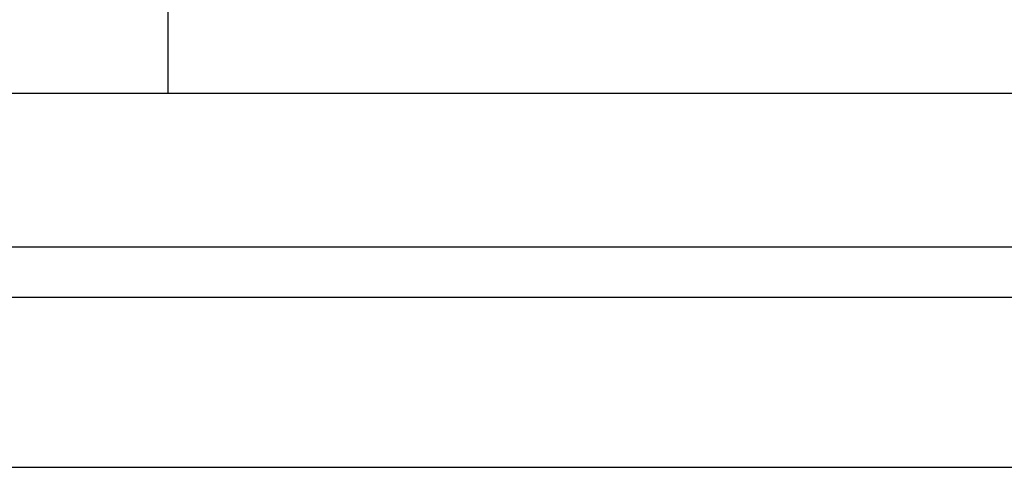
# Model space of a CAD drawing. Header units: inches. Extents: x 0 to 34, y 0 to 22.
# Tile 164 of 168: x 30.989 to 31.437, y 12.25 to 12.453. Entities that reach past the tile are written whole.
import ezdxf

# ---------------------------------------------------------------- set-up
doc = ezdxf.new("R2010")
doc.units = ezdxf.units.IN
doc.header["$LTSCALE"] = 1.87
doc.header["$MEASUREMENT"] = 0
doc.layers.get('0').update_dxf_attribs({"linetype": 'CONTINUOUS'})
doc.layers.add('02___PRT_ALL_AXES', color=7, linetype='CONTINUOUS')

msp = doc.modelspace()

# ---------------------------------------------------------------- linework, layer by layer
at = {"color": 7, "linetype": 'CONTINUOUS'}
for p, q in [((29.817, 12.3271), (32.66201, 12.3271)), ((29.70255, 12.24973), (32.63051, 12.24973))]:
    msp.add_line(p, q, dxfattribs=at)
at = {"layer": '02___PRT_ALL_AXES', "color": 7, "linetype": 'CONTINUOUS'}
msp.add_line((31.05699, 12.41985), (31.05699, 12.45885), dxfattribs=at)
at = {"layer": '02___PRT_ALL_AXES', "color": 3, "linetype": 'CONTINUOUS'}
for p, q in [((32.54327, 12.41985), (29.79657, 12.41985)), ((32.54327, 12.34985), (29.81815, 12.34985))]:
    msp.add_line(p, q, dxfattribs=at)

doc.saveas('drawing.dxf')
